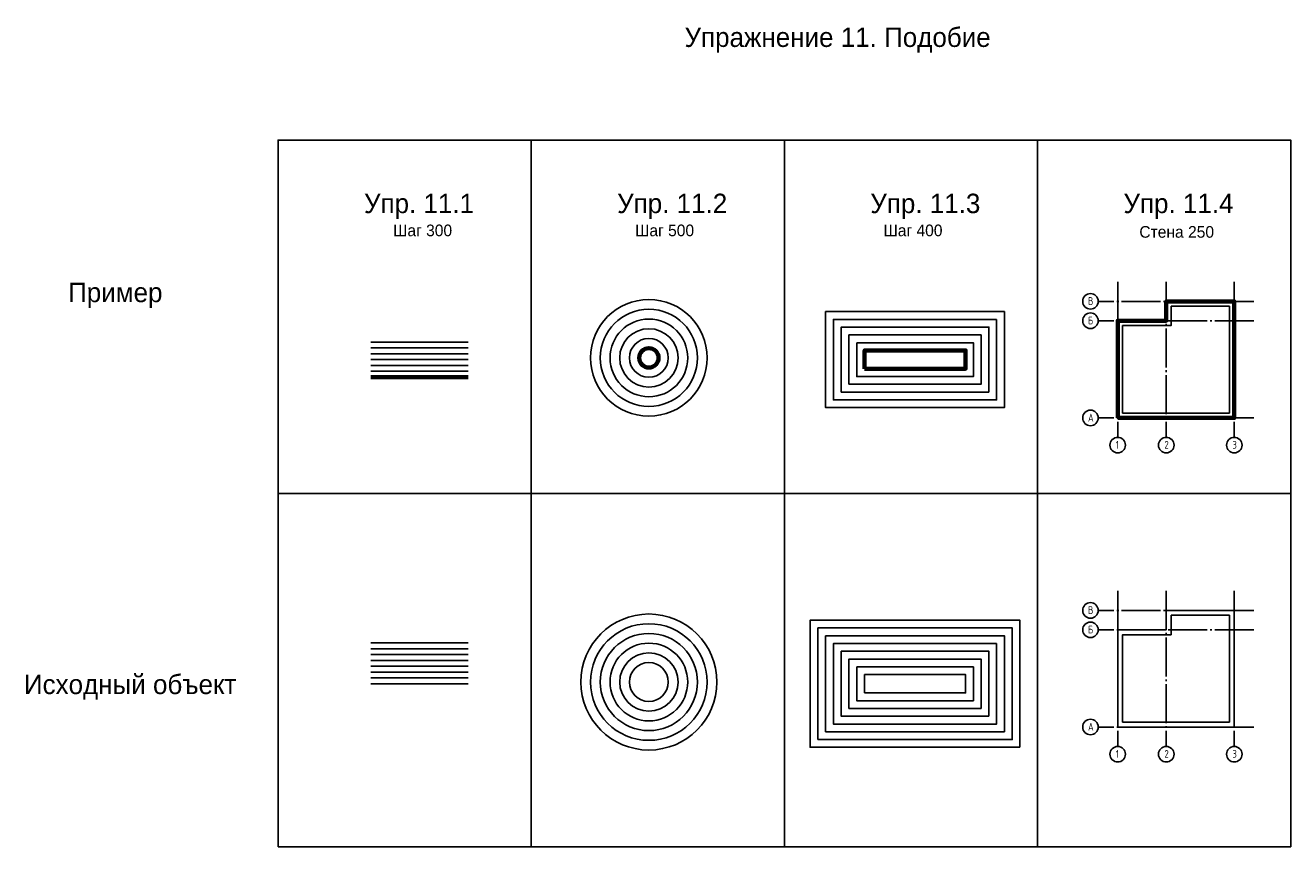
# Model space of a CAD drawing. Header units: millimetres. Extents: x -39167 to 25946, y 2748 to 45013.
import ezdxf

# ---------------------------------------------------------------- set-up
doc = ezdxf.new("R2010")
doc.units = ezdxf.units.MM
doc.linetypes.add('ГОСТ 2.303 5', pattern=[24, 20, -1.5, 1, -1.5])
doc.layers.add('Оси', color=3, linetype='ГОСТ 2.303 5')
doc.layers.add('Стены', color=5, linetype='Continuous')
doc.styles.add('ГОСТ 2.304', font='CS_Gost2304.shx')

msp = doc.modelspace()

# ---------------------------------------------------------------- linework, layer by layer
at = {"ltscale": 20}
for p, q in [((-13132, 39107), (-13132, 2748)), ((-106, 39107), (-106, 2748)), ((12920, 39107), (12920, 2748)), ((25946, 39107), (25946, 2748)), ((-26157, 20928), (25946, 20928))]:
    msp.add_line(p, q, dxfattribs=at)
at = {"ltscale": 100}
for p, q in [((-21386, 13231), (-16386, 13231)), ((-21386, 12931), (-16386, 12931)), ((-21386, 12631), (-16386, 12631)), ((-21386, 12331), (-16386, 12331)), ((-21386, 12031), (-16386, 12031)), ((-21386, 11731), (-16386, 11731)), ((-21386, 11431), (-16386, 11431))]:
    msp.add_line(p, q, dxfattribs=at)
at = {"ltscale": 20}
msp.add_lwpolyline([(-26157, 2748), (25946, 2748), (25946, 39107), (-26157, 39107)], close=True, dxfattribs=at)
at = {"ltscale": 100}
for points in [[(12016, 7861), (1216, 7861), (1216, 14402), (12016, 14402)], [(1616, 8261), (1616, 14002), (11616, 14002), (11616, 8261)], [(2016, 13602), (11216, 13602), (11216, 8661), (2016, 8661)], [(10816, 13202), (10816, 9061), (2416, 9061), (2416, 13202)], [(10416, 9461), (2816, 9461), (2816, 12802), (10416, 12802)], [(3216, 9861), (3216, 12402), (10016, 12402), (10016, 9861)], [(4016, 10661), (4016, 11602), (9216, 11602), (9216, 10661)]]:
    msp.add_lwpolyline(points, close=True, dxfattribs=at)
msp.add_lwpolyline([(19794, 14657), (22794, 14657), (22794, 9157), (17294, 9157), (17294, 13657), (19794, 13657), (19794, 14657)], dxfattribs=at)
for radius in [3500, 3000, 2500, 2000, 1500]:
    msp.add_circle((-7080, 11222), radius, dxfattribs=at)
at = {"layer": 'Оси', "ltscale": 100}
for p, q in [((17044, 31810), (17044, 23810)), ((19544, 31810), (19544, 23810)), ((23044, 31810), (23044, 23810)), ((24044, 30810), (16044, 30810)), ((24044, 29810), (16044, 29810)), ((24044, 24810), (16044, 24810)), ((17044, 15907), (17044, 7907)), ((19544, 15907), (19544, 7907)), ((23044, 15907), (23044, 7907)), ((24044, 14907), (16044, 14907)), ((24044, 13907), (16044, 13907)), ((24044, 8907), (16044, 8907))]:
    msp.add_line(p, q, dxfattribs=at)
at = {"layer": 'Оси', "linetype": 'Continuous', "ltscale": 100}
for centre in [(15644, 30810), (15644, 29810), (15644, 24810), (17044, 23410), (19544, 23410), (23044, 23410), (15644, 14907), (15644, 13907), (15644, 8907), (17044, 7507), (19544, 7507), (23044, 7507)]:
    msp.add_circle(centre, 400, dxfattribs=at)
at = {"layer": 'Стены', "ltscale": 100}
for p, q in [((-21386, 28710), (-16386, 28710)), ((-21386, 28410), (-16386, 28410)), ((-21386, 28110), (-16386, 28110)), ((-21386, 27810), (-16386, 27810)), ((-21386, 27510), (-16386, 27510)), ((-21386, 27210), (-16386, 27210)), ((-21386, 11131), (-16386, 11131))]:
    msp.add_line(p, q, dxfattribs=at)
at = {"layer": 'Стены', "color": 1, "lineweight": 70, "ltscale": 100}
msp.add_line((-21386, 26910), (-16386, 26910), dxfattribs=at)
msp.add_lwpolyline([(17044, 24810), (17044, 29810), (19544, 29810), (19544, 30810), (23044, 30810), (23044, 24810), (17044, 24810)], dxfattribs=at)
at = {"layer": 'Стены', "ltscale": 100}
for points in [[(2016, 30281), (11216, 30281), (11216, 25340), (2016, 25340)], [(19794, 30560), (22794, 30560), (22794, 25060), (17294, 25060), (17294, 29560), (19794, 29560)], [(10816, 29881), (10816, 25740), (2416, 25740), (2416, 29881)], [(10416, 26140), (2816, 26140), (2816, 29481), (10416, 29481)], [(3216, 26540), (3216, 29081), (10016, 29081), (10016, 26540)], [(3616, 28681), (9616, 28681), (9616, 26940), (3616, 26940)], [(3616, 12002), (9616, 12002), (9616, 10261), (3616, 10261)]]:
    msp.add_lwpolyline(points, close=True, dxfattribs=at)
at = {"layer": 'Стены', "color": 1, "lineweight": 70, "ltscale": 100}
msp.add_lwpolyline([(4016, 27340), (4016, 28281), (9216, 28281), (9216, 27340)], close=True, dxfattribs=at)
at = {"layer": 'Стены', "ltscale": 100}
msp.add_lwpolyline([(17044, 8907), (17044, 13907), (19544, 13907), (19544, 14907), (23044, 14907), (23044, 8907), (17044, 8907)], dxfattribs=at)
for centre, radius in [((-7080, 27901), 3000), ((-7080, 27901), 2500), ((-7080, 27901), 2000), ((-7080, 27901), 1500), ((-7080, 27901), 1000), ((-7080, 11222), 1000)]:
    msp.add_circle(centre, radius, dxfattribs=at)
at = {"layer": 'Стены', "color": 1, "lineweight": 70, "ltscale": 100}
msp.add_circle((-7080, 27901), 500, dxfattribs=at)

# ---------------------------------------------------------------- texts
at = {"ltscale": 100, "attachment_point": 1}
for s, insert, char_height, width in [('Упражнение 11. Подобие', (-5246, 44900), 1000, 21337.45), ('Упр. 11.1', (-21737, 36349), 1000, 8548.83), ('Упр. 11.2', (-8712, 36349), 1000, 7481.26), ('Упр. 11.3', (4314, 36349), 1000, 8778.45), ('Упр. 11.4', (17340, 36349), 1000, 13153.01), ('Шаг 300', (-20240, 34760), 600, 4178.43), ('Шаг 500', (-7788, 34760), 600, 6090.8), ('Шаг 400', (4993, 34760), 600, 5290.2), ('Стена 250', (18158, 34684), 600, 5447.91), ('Пример\\P', (-36966, 31768), 1000, 11812.23), ('Исходный объект', (-39238, 11601), 1000, 11812.23)]:
    msp.add_mtext(s, dxfattribs=dict(at, insert=insert, char_height=char_height, width=width))
at = {"layer": 'Оси', "ltscale": 100, "char_height": 400, "width": 400, "attachment_point": 1, "style": 'ГОСТ 2.304'}
for s, insert in [('В', (15518, 31025)), ('Б', (15518, 30025)), ('А', (15518, 25025)), ('1', (16948, 23625)), ('2', (19448, 23625)), ('3', (22948, 23625)), ('В', (15518, 15121)), ('Б', (15518, 14121)), ('А', (15518, 9121)), ('1', (16948, 7721)), ('2', (19448, 7721)), ('3', (22948, 7721))]:
    msp.add_mtext(s, dxfattribs=dict(at, insert=insert))

doc.saveas('drawing.dxf')
